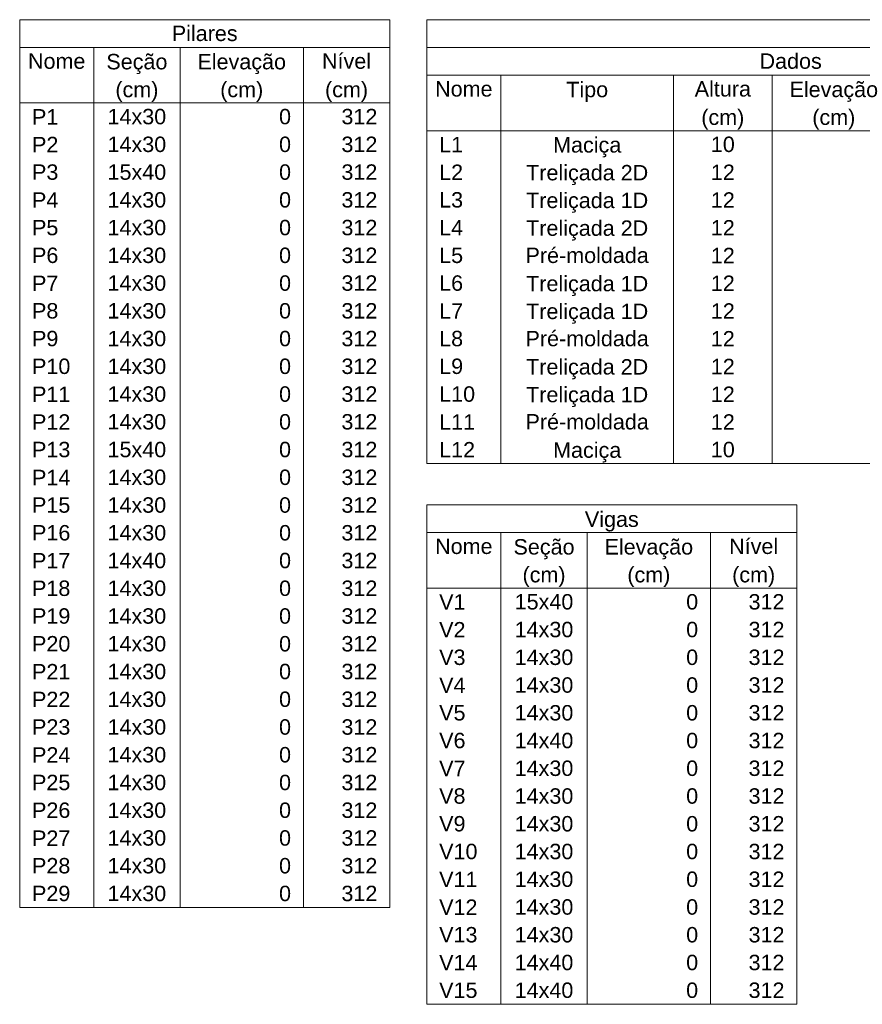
# Model space of a CAD drawing. Header units: millimetres. Extents: x 1852 to 2571, y -668 to -390.
# Tile 39 of 84: x 2279 to 2290, y -646 to -632. Entities that reach past the tile are written whole.
import ezdxf

# ---------------------------------------------------------------- set-up
doc = ezdxf.new("R2010")
doc.units = ezdxf.units.MM
doc.layers.add('FO-Textos das vigas', color=7, linetype='Continuous', lineweight=5)
doc.layers.add('FO-Textos dos pilares', color=7, linetype='Continuous', lineweight=5)
doc.styles.add('ARIAL', font='arial.ttf')

msp = doc.modelspace()

# ---------------------------------------------------------------- linework, layer by layer
at = {"layer": 'FO-Textos das vigas'}
for p, q in [((2284.1876, -632.1049), (2299.9456, -632.1049)), ((2284.1876, -632.1049), (2284.1876, -632.4862)), ((2284.1876, -632.4862), (2299.9456, -632.4862)), ((2284.1876, -632.4862), (2299.9456, -632.4862)), ((2284.1876, -632.4862), (2284.1876, -638.2048)), ((2284.1876, -632.8674), (2299.9456, -632.8674)), ((2285.2043, -632.8674), (2285.2043, -638.2048)), ((2287.5764, -632.8674), (2287.5764, -638.2048)), ((2288.932, -632.8674), (2288.932, -638.2048)), ((2284.1876, -633.6299), (2299.9456, -633.6299)), ((2284.1876, -638.2048), (2299.9456, -638.2048)), ((2284.1876, -638.772), (2289.2708, -638.772)), ((2284.1876, -638.772), (2284.1876, -645.6344)), ((2289.2708, -638.772), (2289.2708, -645.6344)), ((2284.1876, -639.1533), (2289.2708, -639.1533)), ((2285.2043, -639.1533), (2285.2043, -645.6344)), ((2286.3904, -639.1533), (2286.3904, -645.6344)), ((2288.0848, -639.1533), (2288.0848, -645.6344)), ((2284.1876, -639.9158), (2289.2708, -639.9158)), ((2284.1876, -645.6344), (2289.2708, -645.6344))]:
    msp.add_line(p, q, dxfattribs=at)
at = {"layer": 'FO-Textos dos pilares'}
for p, q in [((2278.5943, -632.1049), (2283.6775, -632.1049)), ((2278.5943, -632.1049), (2278.5943, -644.3046)), ((2283.6775, -632.1049), (2283.6775, -644.3046)), ((2278.5943, -632.4862), (2283.6775, -632.4862)), ((2279.611, -632.4862), (2279.611, -644.3046)), ((2280.797, -632.4862), (2280.797, -644.3046)), ((2282.4914, -632.4862), (2282.4914, -644.3046)), ((2278.5943, -633.2487), (2283.6775, -633.2487)), ((2278.5943, -644.3046), (2283.6775, -644.3046))]:
    msp.add_line(p, q, dxfattribs=at)

# ---------------------------------------------------------------- texts
at = {"layer": 'FO-Textos das vigas', "linetype": 'Continuous', "char_height": 0.2118, "line_spacing_factor": 0.798, "style": 'ARIAL'}
for s, insert, width, attachment_point in [('Dados', (2289.1861, -632.7827), 1.712356, 8), ('Nome', (2284.696, -633.1639), 1.579526, 8), ('Altura', (2288.2542, -633.1639), 1.547762, 8), ('Tipo', (2286.3908, -633.234), 1.152159, 8), ('Elevação', (2289.7788, -633.234), 2.440035, 8), ('(cm)', (2288.2538, -633.615), 1.183922, 8), ('(cm)', (2289.7788, -633.615), 1.183922, 8), ('L1', (2284.3571, -633.9264), 0.658376, 7), ('Maciça', (2286.3908, -633.996), 1.879838, 8), ('10', (2288.2542, -633.9264), 0.658376, 8), ('L2', (2284.3571, -634.3077), 0.658376, 7), ('Treliçada 2D', (2286.3908, -634.378), 3.358297, 8), ('12', (2288.2542, -634.3077), 0.658376, 8), ('L3', (2284.3571, -634.6889), 0.658376, 7), ('Treliçada 1D', (2286.3908, -634.759), 3.358297, 8), ('12', (2288.2542, -634.6889), 0.658376, 8), ('L4', (2284.3571, -635.0701), 0.658376, 7), ('12', (2288.2542, -635.0701), 0.658376, 8), ('Treliçada 2D', (2286.3908, -635.14), 3.358297, 8), ('L5', (2284.3571, -635.4514), 0.658376, 7), ('Pré-moldada', (2286.3904, -635.4514), 3.390061, 8), ('12', (2288.2542, -635.4514), 0.658376, 8), ('L6', (2284.3571, -635.8326), 0.658376, 7), ('Treliçada 1D', (2286.3908, -635.902), 3.358297, 8), ('12', (2288.2542, -635.8326), 0.658376, 8), ('L7', (2284.3571, -636.2139), 0.658376, 7), ('Treliçada 1D', (2286.3908, -636.284), 3.358297, 8), ('12', (2288.2542, -636.2139), 0.658376, 8), ('Pré-moldada', (2286.3904, -636.5951), 3.390061, 8), ('L8', (2284.3571, -636.5951), 0.658376, 7), ('12', (2288.2542, -636.5951), 0.658376, 8), ('L9', (2284.3571, -636.9763), 0.658376, 7), ('Treliçada 2D', (2286.3908, -637.046), 3.358297, 8), ('12', (2288.2542, -636.9763), 0.658376, 8), ('L10', (2284.3571, -637.3576), 0.987565, 7), ('12', (2288.2542, -637.3576), 0.658376, 8), ('Treliçada 1D', (2286.3908, -637.427), 3.358297, 8), ('L11', (2284.3571, -637.7388), 0.987565, 7), ('Pré-moldada', (2286.3904, -637.7388), 3.390061, 8), ('12', (2288.2542, -637.7388), 0.658376, 8), ('L12', (2284.3571, -638.1201), 0.987565, 7), ('Maciça', (2286.3908, -638.19), 1.879838, 8), ('10', (2288.2542, -638.1201), 0.658376, 8), ('Vigas', (2286.7288, -639.1384), 1.484234, 8), ('Nome', (2284.696, -639.4498), 1.579526, 8), ('Seção', (2285.7978, -639.5194), 1.680592, 8), ('Elevação', (2287.2378, -639.5194), 2.440035, 8), ('Nível', (2288.6778, -639.4498), 1.351404, 8), ('(cm)', (2285.7978, -639.9004), 1.183922, 8), ('(cm)', (2287.2378, -639.9004), 1.183922, 8), ('(cm)', (2288.6778, -639.9004), 1.183922, 8), ('V1', (2284.3571, -640.2123), 0.724791, 7), ('15x40', (2285.7973, -640.2123), 1.608402, 8), ('0', (2287.9153, -640.2123), 0.329188, 9), ('312', (2289.1014, -640.2123), 0.987565, 9), ('V2', (2284.3571, -640.5935), 0.724791, 7), ('14x30', (2285.7973, -640.5935), 1.608402, 8), ('0', (2287.9153, -640.5935), 0.329188, 9), ('312', (2289.1014, -640.5935), 0.987565, 9), ('V3', (2284.3571, -640.9748), 0.724791, 7), ('14x30', (2285.7973, -640.9748), 1.608402, 8), ('0', (2287.9153, -640.9748), 0.329188, 9), ('312', (2289.1014, -640.9748), 0.987565, 9), ('V4', (2284.3571, -641.356), 0.724791, 7), ('14x30', (2285.7973, -641.356), 1.608402, 8), ('0', (2287.9153, -641.356), 0.329188, 9), ('312', (2289.1014, -641.356), 0.987565, 9), ('V5', (2284.3571, -641.7372), 0.724791, 7), ('14x30', (2285.7973, -641.7372), 1.608402, 8), ('0', (2287.9153, -641.7372), 0.329188, 9), ('312', (2289.1014, -641.7372), 0.987565, 9), ('V6', (2284.3571, -642.1185), 0.724791, 7), ('14x40', (2285.7973, -642.1185), 1.608402, 8), ('0', (2287.9153, -642.1185), 0.329188, 9), ('312', (2289.1014, -642.1185), 0.987565, 9), ('V7', (2284.3571, -642.4997), 0.724791, 7), ('14x30', (2285.7973, -642.4997), 1.608402, 8), ('0', (2287.9153, -642.4997), 0.329188, 9), ('312', (2289.1014, -642.4997), 0.987565, 9), ('V8', (2284.3571, -642.881), 0.724791, 7), ('14x30', (2285.7973, -642.881), 1.608402, 8), ('0', (2287.9153, -642.881), 0.329188, 9), ('312', (2289.1014, -642.881), 0.987565, 9), ('V9', (2284.3571, -643.2622), 0.724791, 7), ('14x30', (2285.7973, -643.2622), 1.608402, 8), ('0', (2287.9153, -643.2622), 0.329188, 9), ('312', (2289.1014, -643.2622), 0.987565, 9), ('V10', (2284.3571, -643.6434), 1.05398, 7), ('14x30', (2285.7973, -643.6434), 1.608402, 8), ('0', (2287.9153, -643.6434), 0.329188, 9), ('312', (2289.1014, -643.6434), 0.987565, 9), ('V11', (2284.3571, -644.0247), 1.05398, 7), ('14x30', (2285.7973, -644.0247), 1.608402, 8), ('0', (2287.9153, -644.0247), 0.329188, 9), ('312', (2289.1014, -644.0247), 0.987565, 9), ('V12', (2284.3571, -644.4059), 1.05398, 7), ('14x30', (2285.7973, -644.4059), 1.608402, 8), ('0', (2287.9153, -644.4059), 0.329188, 9), ('312', (2289.1014, -644.4059), 0.987565, 9), ('V13', (2284.3571, -644.7872), 1.05398, 7), ('14x30', (2285.7973, -644.7872), 1.608402, 8), ('0', (2287.9153, -644.7872), 0.329188, 9), ('312', (2289.1014, -644.7872), 0.987565, 9), ('V14', (2284.3571, -645.1684), 1.05398, 7), ('14x40', (2285.7973, -645.1684), 1.608402, 8), ('0', (2287.9153, -645.1684), 0.329188, 9), ('312', (2289.1014, -645.1684), 0.987565, 9), ('V15', (2284.3571, -645.5496), 1.05398, 7), ('14x40', (2285.7973, -645.5496), 1.608402, 8), ('0', (2287.9153, -645.5496), 0.329188, 9), ('312', (2289.1014, -645.5496), 0.987565, 9)]:
    msp.add_mtext(s, dxfattribs=dict(at, insert=insert, width=width, attachment_point=attachment_point))
at = {"layer": 'FO-Textos dos pilares', "linetype": 'Continuous', "char_height": 0.2118, "line_spacing_factor": 0.798, "style": 'ARIAL'}
for s, insert, width, attachment_point in [('Pilares', (2281.1359, -632.4015), 1.813423, 8), ('Nível', (2283.0845, -632.7827), 1.351404, 8), ('Nome', (2279.1026, -632.7827), 1.579526, 8), ('Seção', (2280.2045, -632.8527), 1.680592, 8), ('Elevação', (2281.6445, -632.8527), 2.440035, 8), ('(cm)', (2280.2045, -633.2337), 1.183922, 8), ('(cm)', (2281.6445, -633.2337), 1.183922, 8), ('(cm)', (2283.0845, -633.2337), 1.183922, 8), ('P1', (2278.7638, -633.5452), 0.724791, 7), ('14x30', (2280.204, -633.5452), 1.608402, 8), ('0', (2282.322, -633.5452), 0.329188, 9), ('312', (2283.5081, -633.5452), 0.987565, 9), ('P2', (2278.7638, -633.9264), 0.724791, 7), ('14x30', (2280.204, -633.9264), 1.608402, 8), ('0', (2282.322, -633.9264), 0.329188, 9), ('312', (2283.5081, -633.9264), 0.987565, 9), ('P3', (2278.7638, -634.3077), 0.724791, 7), ('15x40', (2280.204, -634.3077), 1.608402, 8), ('0', (2282.322, -634.3077), 0.329188, 9), ('312', (2283.5081, -634.3077), 0.987565, 9), ('P4', (2278.7638, -634.6889), 0.724791, 7), ('14x30', (2280.204, -634.6889), 1.608402, 8), ('0', (2282.322, -634.6889), 0.329188, 9), ('312', (2283.5081, -634.6889), 0.987565, 9), ('P5', (2278.7638, -635.0701), 0.724791, 7), ('14x30', (2280.204, -635.0701), 1.608402, 8), ('0', (2282.322, -635.0701), 0.329188, 9), ('312', (2283.5081, -635.0701), 0.987565, 9), ('P6', (2278.7638, -635.4514), 0.724791, 7), ('14x30', (2280.204, -635.4514), 1.608402, 8), ('0', (2282.322, -635.4514), 0.329188, 9), ('312', (2283.5081, -635.4514), 0.987565, 9), ('P7', (2278.7638, -635.8326), 0.724791, 7), ('14x30', (2280.204, -635.8326), 1.608402, 8), ('0', (2282.322, -635.8326), 0.329188, 9), ('312', (2283.5081, -635.8326), 0.987565, 9), ('P8', (2278.7638, -636.2139), 0.724791, 7), ('14x30', (2280.204, -636.2139), 1.608402, 8), ('0', (2282.322, -636.2139), 0.329188, 9), ('312', (2283.5081, -636.2139), 0.987565, 9), ('P9', (2278.7638, -636.5951), 0.724791, 7), ('14x30', (2280.204, -636.5951), 1.608402, 8), ('0', (2282.322, -636.5951), 0.329188, 9), ('312', (2283.5081, -636.5951), 0.987565, 9), ('P10', (2278.7638, -636.9763), 1.05398, 7), ('14x30', (2280.204, -636.9763), 1.608402, 8), ('0', (2282.322, -636.9763), 0.329188, 9), ('312', (2283.5081, -636.9763), 0.987565, 9), ('P11', (2278.7638, -637.3576), 1.05398, 7), ('14x30', (2280.204, -637.3576), 1.608402, 8), ('0', (2282.322, -637.3576), 0.329188, 9), ('312', (2283.5081, -637.3576), 0.987565, 9), ('P12', (2278.7638, -637.7388), 1.05398, 7), ('14x30', (2280.204, -637.7388), 1.608402, 8), ('0', (2282.322, -637.7388), 0.329188, 9), ('312', (2283.5081, -637.7388), 0.987565, 9), ('P13', (2278.7638, -638.1201), 1.05398, 7), ('15x40', (2280.204, -638.1201), 1.608402, 8), ('0', (2282.322, -638.1201), 0.329188, 9), ('312', (2283.5081, -638.1201), 0.987565, 9), ('P14', (2278.7638, -638.5013), 1.05398, 7), ('14x30', (2280.204, -638.5013), 1.608402, 8), ('0', (2282.322, -638.5013), 0.329188, 9), ('312', (2283.5081, -638.5013), 0.987565, 9), ('P15', (2278.7638, -638.8825), 1.05398, 7), ('14x30', (2280.204, -638.8825), 1.608402, 8), ('0', (2282.322, -638.8825), 0.329188, 9), ('312', (2283.5081, -638.8825), 0.987565, 9), ('P16', (2278.7638, -639.2638), 1.05398, 7), ('14x30', (2280.204, -639.2638), 1.608402, 8), ('0', (2282.322, -639.2638), 0.329188, 9), ('312', (2283.5081, -639.2638), 0.987565, 9), ('P17', (2278.7638, -639.645), 1.05398, 7), ('14x40', (2280.204, -639.645), 1.608402, 8), ('0', (2282.322, -639.645), 0.329188, 9), ('312', (2283.5081, -639.645), 0.987565, 9), ('P18', (2278.7638, -640.0263), 1.05398, 7), ('14x30', (2280.204, -640.0263), 1.608402, 8), ('0', (2282.322, -640.0263), 0.329188, 9), ('312', (2283.5081, -640.0263), 0.987565, 9), ('P19', (2278.7638, -640.4075), 1.05398, 7), ('14x30', (2280.204, -640.4075), 1.608402, 8), ('0', (2282.322, -640.4075), 0.329188, 9), ('312', (2283.5081, -640.4075), 0.987565, 9), ('P20', (2278.7638, -640.7887), 1.05398, 7), ('14x30', (2280.204, -640.7887), 1.608402, 8), ('0', (2282.322, -640.7887), 0.329188, 9), ('312', (2283.5081, -640.7887), 0.987565, 9), ('P21', (2278.7638, -641.17), 1.05398, 7), ('14x30', (2280.204, -641.17), 1.608402, 8), ('0', (2282.322, -641.17), 0.329188, 9), ('312', (2283.5081, -641.17), 0.987565, 9), ('P22', (2278.7638, -641.5512), 1.05398, 7), ('14x30', (2280.204, -641.5512), 1.608402, 8), ('0', (2282.322, -641.5512), 0.329188, 9), ('312', (2283.5081, -641.5512), 0.987565, 9), ('P23', (2278.7638, -641.9325), 1.05398, 7), ('14x30', (2280.204, -641.9325), 1.608402, 8), ('0', (2282.322, -641.9325), 0.329188, 9), ('312', (2283.5081, -641.9325), 0.987565, 9), ('P24', (2278.7638, -642.3137), 1.05398, 7), ('14x30', (2280.204, -642.3137), 1.608402, 8), ('0', (2282.322, -642.3137), 0.329188, 9), ('312', (2283.5081, -642.3137), 0.987565, 9), ('P25', (2278.7638, -642.6949), 1.05398, 7), ('14x30', (2280.204, -642.6949), 1.608402, 8), ('0', (2282.322, -642.6949), 0.329188, 9), ('312', (2283.5081, -642.6949), 0.987565, 9), ('P26', (2278.7638, -643.0762), 1.05398, 7), ('14x30', (2280.204, -643.0762), 1.608402, 8), ('0', (2282.322, -643.0762), 0.329188, 9), ('312', (2283.5081, -643.0762), 0.987565, 9), ('P27', (2278.7638, -643.4574), 1.05398, 7), ('14x30', (2280.204, -643.4574), 1.608402, 8), ('0', (2282.322, -643.4574), 0.329188, 9), ('312', (2283.5081, -643.4574), 0.987565, 9), ('P28', (2278.7638, -643.8387), 1.05398, 7), ('14x30', (2280.204, -643.8387), 1.608402, 8), ('0', (2282.322, -643.8387), 0.329188, 9), ('312', (2283.5081, -643.8387), 0.987565, 9), ('P29', (2278.7638, -644.2199), 1.05398, 7), ('14x30', (2280.204, -644.2199), 1.608402, 8), ('0', (2282.322, -644.2199), 0.329188, 9), ('312', (2283.5081, -644.2199), 0.987565, 9)]:
    msp.add_mtext(s, dxfattribs=dict(at, insert=insert, width=width, attachment_point=attachment_point))

doc.saveas('drawing.dxf')
